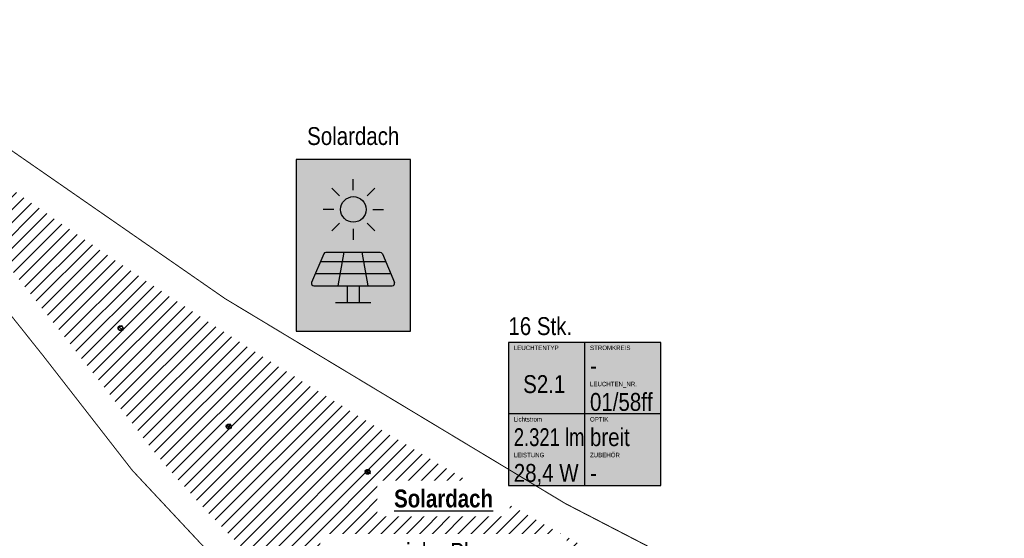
# Model space of a CAD drawing. Header units: metres. Extents: x 32339189 to 32339744, y 5702369 to 5702760.
# Tile 15 of 48: x 32339255 to 32339290, y 5702599 to 5702617. Entities that reach past the tile are written whole.
import ezdxf
from ezdxf.enums import TextEntityAlignment as Align

# ---------------------------------------------------------------- set-up
doc = ezdxf.new("R2010")
doc.units = ezdxf.units.M
doc.header["$MEASUREMENT"] = 0
doc.layers.add('LRS Erdung', color=1, linetype='Continuous', lineweight=25)
doc.layers.add('LRS_Detail', color=7, linetype='Continuous', lineweight=25)
for name, color, linetype in [('LRS_BEL_D1.1_Deckenleuchte', 1, 'Continuous'), ('LRS_BM', 7, 'Continuous'), ('LRS_Kodierungsfahne_D1.1', 11, 'Continuous'), ('LRS_Kodierungsfahnen', 7, 'Continuous'), ('LRS_L', 7, 'Continuous'), ('LRS_TXT', 7, 'Continuous')]:
    doc.layers.add(name, color=color, linetype=linetype)
doc.styles.add('lrs-1_0250', font='ARIALN.TTF', dxfattribs={"height": 0.625})
doc.styles.add('lrs-txt', font='ARIALN.TTF', dxfattribs={"height": 1})
doc.dimstyles.new('lrs_1_0250', dxfattribs={"dimtxt": 0.625, "dimasz": 0.3125, "dimexe": 0.3125, "dimexo": 0.625, "dimgap": 0.3125, "dimtad": 1, "dimzin": 5, "dimdsep": 46, "dimtxsty": 'lrs-1_0250', "dimblk1": 'OBLIQUE', "dimblk2": 'OBLIQUE', "dimsah": 1, "dimcen": -0.3125, "dimdle": 0.3125, "dimclrd": 256, "dimclre": 256, "dimclrt": 256, "dimadec": 0, "dimazin": 0, "dimtfac": 1, "dimtix": 1, "dimtmove": 2, "dimatfit": 3, "dimldrblk": 'OBLIQUE', "dimfxl": 1, "dimtolj": 1, "dimtzin": 5, "dimlwd": -1, "dimlwe": -1, "dimarcsym": 0})

# ---------------------------------------------------------------- blocks, each defined once
blk = doc.blocks.new('PV Dach')
at = {"layer": 'LRS_Detail'}
for p, q in [((32340462.61, 5702647.32), (32340462.61, 5702647.573)), ((32340462.296, 5702647.186), (32340462.118, 5702647.367)), ((32340462.938, 5702647.186), (32340463.116, 5702647.367)), ((32340462.165, 5702646.869), (32340461.912, 5702646.865)), ((32340463.069, 5702646.869), (32340463.322, 5702646.865)), ((32340462.296, 5702646.551), (32340462.118, 5702646.37)), ((32340462.938, 5702646.551), (32340463.116, 5702646.37)), ((32340462.61, 5702646.417), (32340462.61, 5702646.163)), ((32340461.926, 5702645.833), (32340461.644, 5702645.162)), ((32340461.978, 5702645.868), (32340463.242, 5702645.868)), ((32340462.261, 5702645.084), (32340462.399, 5702645.868)), ((32340462.959, 5702645.085), (32340462.819, 5702645.868)), ((32340463.293, 5702645.833), (32340463.576, 5702645.162)), ((32340461.85, 5702645.652), (32340463.37, 5702645.652)), ((32340461.734, 5702645.376), (32340463.486, 5702645.376)), ((32340461.695, 5702645.084), (32340463.524, 5702645.084)), ((32340462.469, 5702645.084), (32340462.469, 5702644.699)), ((32340462.751, 5702645.084), (32340462.751, 5702644.699)), ((32340462.199, 5702644.699), (32340463.028, 5702644.699))]:
    blk.add_line(p, q, dxfattribs=at)
blk.add_circle((32340462.617, 5702646.868), 0.298, dxfattribs=at)
for centre, radius, start, end in [((32340461.978, 5702645.811), 0.0562, 90, 157.182), ((32340463.242, 5702645.811), 0.0562, 22.818, 90), ((32340461.695, 5702645.14), 0.0563, 157.182, 270), ((32340463.524, 5702645.14), 0.0562, 270, 22.818)]:
    blk.add_arc(centre, radius, start, end, dxfattribs=at)
blk = doc.blocks.new('LRS_LF_1_250')
blk.add_hatch(color=256).paths.add_polyline_path([(0, 0), (5.333, 0), (5.333, 5), (0, 5)])
at = {"color": 7}
for p, q in [((2.667, 5), (2.667, 0)), ((5.333, 2.5), (0, 2.5))]:
    blk.add_line(p, q, dxfattribs=at)
blk.add_lwpolyline([(0, 0), (5.333, 0), (5.333, 5), (0, 5)], close=True, dxfattribs=at)
at = {"color": 7, "style": 'lrs-txt'}
for tag, height, p in [('LEUCHTENTYP', 0.156, (0.187, 4.812)), ('STROMKREIS', 0.156, (2.854, 4.812)), ('F1', 0.625, (2.854, 4.188)), ('LEUCHTEN_NR.', 0.156, (2.854, 3.546)), ('00/00', 0.625, (2.854, 2.919)), ('LAMPEN', 0.156, (0.187, 2.312)), ('OPTIK', 0.156, (2.854, 2.312)), ('-', 0.625, (0.187, 1.688)), ('-', 0.625, (2.854, 1.688)), ('LEISTUNG', 0.156, (0.187, 1.062)), ('ZUBEHÖR', 0.156, (2.854, 1.062)), ('-W', 0.625, (0.187, 0.438)), ('-', 0.625, (2.854, 0.438))]:
    blk.add_attdef(tag, text='', height=height, dxfattribs=at).set_placement(p, align=Align.MIDDLE_LEFT)
blk.add_attdef('TYP', text='', height=0.625, dxfattribs=at).set_placement((1.253, 3.543), align=Align.MIDDLE_CENTER)
blk = doc.blocks.new('_OBLIQUE')
at = {"color": 0, "linetype": 'ByBlock'}
blk.add_line((-0.5, -0.5), (0.5, 0.5), dxfattribs=at)
blk = doc.blocks.new('*D83')
at = {"layer": 'DEFPOINTS', "color": 0}
for p in [(32339282.657, 5702626.435), (32339305.17, 5702614.935), (32339302.987, 5702611.885)]:
    blk.add_point(p, dxfattribs=at)
at = {"layer": 'LRS_BM'}
for p, q in [((32339283.021, 5702626.943), (32339285.022, 5702629.739)), ((32339284.586, 5702629.666), (32339305.424, 5702614.753)), ((32339303.351, 5702612.393), (32339305.352, 5702615.189))]:
    blk.add_line(p, q, dxfattribs=at)
at = {"layer": 'LRS_BM', "xscale": 0.3125, "yscale": 0.3125, "zscale": 0.3125}
for p, rotation in [((32339284.84, 5702629.484), 144.4096770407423), ((32339305.17, 5702614.935), 324.4096770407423)]:
    blk.add_blockref('_OBLIQUE', p, dxfattribs=dict(at, rotation=rotation))
at = {"layer": 'LRS_BM', "insert": (32339295.373, 5702622.723), "char_height": 0.625, "attachment_point": 5, "rotation": 324.4097, "style": 'lrs-1_0250', "bg_fill": 3, "box_fill_scale": 1.25, "bg_fill_color": 257, "bg_fill_transparency": 0}
blk.add_mtext('\\A1;25.00', dxfattribs=at)

msp = doc.modelspace()

# ---------------------------------------------------------------- hatches: boundary and pattern name
at = {"layer": 'LRS_Detail', "true_color": 0xffffff}
msp.add_hatch(color=7, dxfattribs=at).paths.add_polyline_path([(32339264.763, 5702606.226), (32339268.763, 5702606.226), (32339268.763, 5702612.226), (32339264.763, 5702612.226)])
at = {"layer": 'LRS_L', "lineweight": 5, "true_color": 0x636466}
h = msp.add_hatch(dxfattribs=at)
h.set_pattern_fill('ANSI31', color=251, scale=0.1)
h.set_pattern_definition([(45, (-5e-05, -7e-05), (-0.2245064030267, 0.2245064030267), [])])
edge = h.paths.add_edge_path()
edge.add_arc((32339379.483, 5702788.521), 216.768, 233.02467, 244.47296)
edge.add_arc((32339268.558, 5702562.302), 35.267, 34.7399, 60.2279, ccw=False)
edge.add_arc((32339302.598, 5702638.277), 56.107, 220.2999, 264.8262, ccw=False)
edge.add_arc((32338929.081, 5702347.965), 417.022, 37.52697, 39.87898)

# ---------------------------------------------------------------- linework, layer by layer
at = {"layer": 'LRS Erdung'}
msp.add_lwpolyline([(32339250.863, 5702615.279, 0.035, 0.035, 0.048358), (32339286.534, 5702593.8, 0.035, 0.035, -0.112762), (32339298.428, 5702582.871, 0.035, 0.035, 0), (32339297.572, 5702581.392, 0.035, 0.035, -0.19744), (32339259.029, 5702601.359, 0.035, 0.035, 0.009061), (32339249.631, 5702613.148, 0.035, 0.035, 0), (32339250.863, 5702615.279, 0, 0, 0)], format="xyseb", dxfattribs=at)
at = {"layer": 'LRS_BEL_D1.1_Deckenleuchte'}
for p, q in [((32339258.68, 5702606.425), (32339258.647, 5702606.368)), ((32339258.524, 5702606.383), (32339258.721, 5702606.269)), ((32339262.466, 5702602.985), (32339262.357, 5702602.796)), ((32339262.311, 5702602.943), (32339262.508, 5702602.829)), ((32339267.17, 5702601.358), (32339267.367, 5702601.244)), ((32339267.326, 5702601.4), (32339267.212, 5702601.203))]:
    msp.add_line(p, q, dxfattribs=at)
for centre, radius in [((32339258.623, 5702606.326), 0.0862), ((32339258.623, 5702606.326), 0.075), ((32339262.409, 5702602.886), 0.0862), ((32339262.409, 5702602.886), 0.075), ((32339267.269, 5702601.301), 0.0862), ((32339267.269, 5702601.301), 0.075)]:
    msp.add_circle(centre, radius, dxfattribs=at)
at = {"layer": 'LRS_Detail'}
msp.add_lwpolyline([(32339264.763, 5702606.226), (32339268.763, 5702606.226), (32339268.763, 5702612.226), (32339264.763, 5702612.226)], close=True, dxfattribs=at)

# ---------------------------------------------------------------- block references
at = {"layer": 'LRS_Detail', "xscale": 1.5, "yscale": 1.5, "zscale": 1.5}
msp.add_blockref('PV Dach', (-16171427.157, -2851359.822), dxfattribs=at)

# ---------------------------------------------------------------- texts
at = {"layer": 'LRS_Kodierungsfahnen', "insert": (32339272.192, 5702606.077), "char_height": 0.625, "attachment_point": 7, "style": 'lrs-1_0250'}
msp.add_mtext_dynamic_manual_height_columns('16 Stk. ', width=2.66667, gutter_width=1.25, heights=[0], dxfattribs=at)

# ---------------------------------------------------------------- next in the draw order: texts
at = {"layer": 'LRS_TXT', "insert": (32339266.763, 5702612.726), "char_height": 0.625, "attachment_point": 8, "style": 'lrs-1_0250', "bg_fill": 3, "box_fill_scale": 1.5, "bg_fill_color": 256, "bg_fill_transparency": 0}
msp.add_mtext('Solardach', dxfattribs=at)
at = {"layer": 'LRS_TXT', "char_height": 0.625, "attachment_point": 5, "style": 'lrs-1_0250', "bg_fill": 3, "box_fill_scale": 1.5, "bg_fill_color": 256, "bg_fill_transparency": 0}
for s, insert, width in [('{\\fArial Narrow|b1|i0|c0|p34;\\LSolardach}', (32339269.923, 5702600.364), 4), ('siehe Plan \\PGR02-1 und folgende  D01-1 und folgende', (32339269.923, 5702597.364), 8)]:
    msp.add_mtext(s, dxfattribs=dict(at, insert=insert, width=width))

# ---------------------------------------------------------------- next in the draw order: dimensions: what is measured, and where the dimension line sits
at = {"layer": 'LRS_BM'}
dim = msp.add_aligned_dim(p1=(32339282.657, 5702626.435), p2=(32339302.987, 5702611.885), distance=3.751, dimstyle='lrs_1_0250', override={"dimtfill": 1}, dxfattribs=at)
dim.commit()
dim.dimension.update_dxf_attribs({"geometry": '*D83', "text_midpoint": (32339295.373, 5702622.723)})

# ---------------------------------------------------------------- next in the draw order: block references
at = {"layer": 'LRS_Kodierungsfahne_D1.1'}
ref = msp.add_blockref('LRS_LF_1_250', (32339272.192, 5702600.827), dxfattribs=at)
ref.add_attrib('00/00', '01/58ff', dxfattribs={"layer": 'LRS_Kodierungsfahnen', "height": 0.625, "style": 'lrs-txt'}).set_placement((32339275.046, 5702603.746), align=Align.MIDDLE_LEFT)
ref.add_attrib('LEUCHTEN_NR.', 'LEUCHTEN_NR.', dxfattribs={"layer": 'LRS_Kodierungsfahnen', "height": 0.15625, "style": 'lrs-txt'}).set_placement((32339275.046, 5702604.373), align=Align.MIDDLE_LEFT)
ref.add_attrib('-', '-', dxfattribs={"layer": 'LRS_Kodierungsfahnen', "height": 0.625, "style": 'lrs-txt'}).set_placement((32339275.046, 5702601.264), align=Align.MIDDLE_LEFT)
ref.add_attrib('ZUBEHÖR', 'ZUBEHÖR', dxfattribs={"layer": 'LRS_Kodierungsfahnen', "height": 0.1562, "style": 'lrs-txt'}).set_placement((32339275.046, 5702601.889), align=Align.MIDDLE_LEFT)
ref.add_attrib('-W', '28,4 W', dxfattribs={"layer": 'LRS_Kodierungsfahnen', "height": 0.625, "style": 'lrs-txt'}).set_placement((32339272.38, 5702601.264), align=Align.MIDDLE_LEFT)
ref.add_attrib('LEISTUNG', 'LEISTUNG', dxfattribs={"layer": 'LRS_Kodierungsfahnen', "height": 0.1562, "style": 'lrs-txt'}).set_placement((32339272.38, 5702601.889), align=Align.MIDDLE_LEFT)
ref.add_attrib('-', '2.321 lm', dxfattribs={"layer": 'LRS_Kodierungsfahnen', "height": 0.625, "style": 'lrs-txt', "width": 0.9}).set_placement((32339272.38, 5702602.514), align=Align.MIDDLE_LEFT)
ref.add_attrib('LAMPEN', 'Lichtstrom', dxfattribs={"layer": 'LRS_Kodierungsfahnen', "height": 0.1562, "style": 'lrs-txt'}).set_placement((32339272.38, 5702603.139), align=Align.MIDDLE_LEFT)
ref.add_attrib('-', 'breit', dxfattribs={"layer": 'LRS_Kodierungsfahnen', "height": 0.625, "style": 'lrs-txt'}).set_placement((32339275.046, 5702602.514), align=Align.MIDDLE_LEFT)
ref.add_attrib('OPTIK', 'OPTIK', dxfattribs={"layer": 'LRS_Kodierungsfahnen', "height": 0.1562, "style": 'lrs-txt'}).set_placement((32339275.046, 5702603.139), align=Align.MIDDLE_LEFT)
ref.add_attrib('F1', '-', dxfattribs={"layer": 'LRS_Kodierungsfahnen', "height": 0.625, "style": 'lrs-txt'}).set_placement((32339275.046, 5702605.014), align=Align.MIDDLE_LEFT)
ref.add_attrib('STROMKREIS', 'STROMKREIS', dxfattribs={"layer": 'LRS_Kodierungsfahnen', "height": 0.1562, "style": 'lrs-txt'}).set_placement((32339275.046, 5702605.639), align=Align.MIDDLE_LEFT)
ref.add_attrib('TYP', 'S2.1', dxfattribs={"layer": 'LRS_Kodierungsfahnen', "height": 0.625, "style": 'lrs-txt'}).set_placement((32339273.445, 5702604.37), align=Align.MIDDLE_CENTER)
ref.add_attrib('LEUCHTENTYP', 'LEUCHTENTYP', dxfattribs={"layer": 'LRS_Kodierungsfahnen', "height": 0.15625, "style": 'lrs-txt'}).set_placement((32339272.38, 5702605.639), align=Align.MIDDLE_LEFT)

doc.saveas('drawing.dxf')
